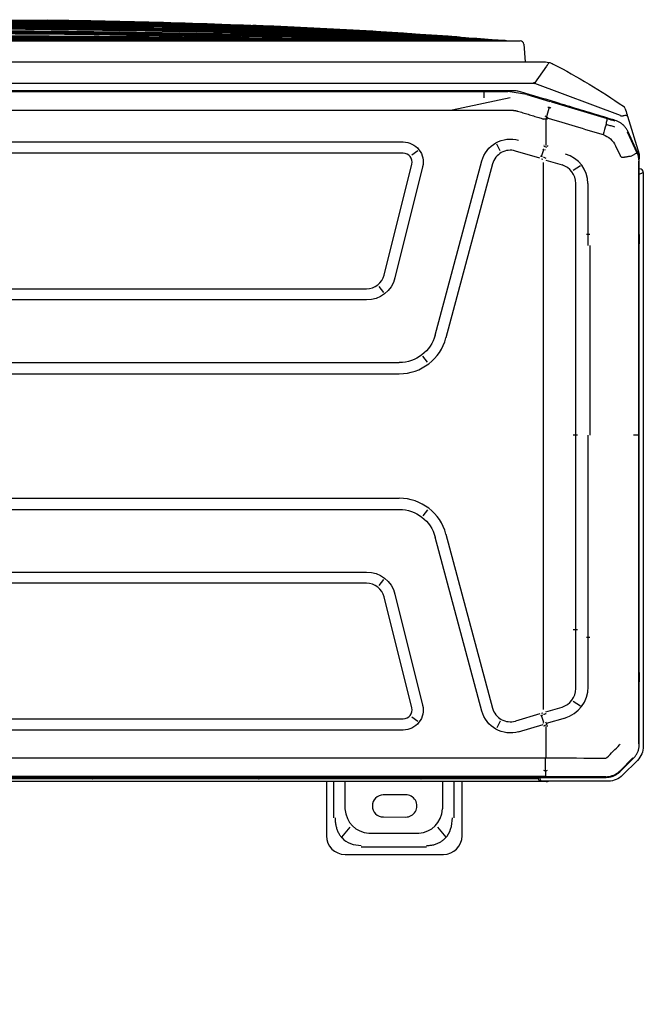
# Model space of a CAD drawing. Header units: millimetres. Extents: x -424979 to 718034, y -72486 to 344972.
# Tile 30 of 256: x 414396 to 415403, y 17683 to 19272. Entities that reach past the tile are written whole.
import ezdxf
from ezdxf import colors
from ezdxf.entities.mleader import LeaderData, LeaderLine
from ezdxf.math import Vec2, Vec3

# ---------------------------------------------------------------- set-up
doc = ezdxf.new("R2010")
doc.units = ezdxf.units.MM
doc.header["$MEASUREMENT"] = 0
doc.layers.add('IS_KLIM Opis_Średnice', color=7, linetype='Continuous', lineweight=9)
doc.layers.add('IS_KLIM_urządzenia', color=3, linetype='Continuous')

# ---------------------------------------------------------------- blocks, each defined once
blk = doc.blocks.new('G$CE471A013')
at = {"linetype": 'Continuous'}
for p, q in [((-52.435, 41.216), (-57.735, 41.216)), ((-56.811, 40.816), (-53.307, 40.816)), ((-57.87, 40.295), (-57.426, 39.746)), ((-52.692, 39.746), (-52.248, 40.295)), ((-58.735, 40.216), (-58.735, 37.301)), ((-53.717, 40.077), (-56.401, 40.077)), ((-51.435, 37.301), (-51.435, 40.216)), ((-58.291, 37.3), (-58.291, 39.241)), ((-54.497, 39.198), (-55.697, 39.206)), ((-51.827, 39.241), (-51.827, 37.3)), ((-57.694, 38.769), (-57.694, 37.301)), ((-52.424, 37.301), (-52.424, 38.769)), ((-55.697, 38.006), (-54.497, 38.013)), ((-66.606, 37.271), (-63.067, 37.271)), ((-63.256, 37.301), (6.245, 37.301)), ((-63.067, 37.271), (-63.006, 37.271)), ((-62.823, 37.151), (6.095, 37.151)), ((-46.818, 37.069), (-46.818, 37.151)), ((-39.955, 37.069), (-39.955, 37.151)), ((-68.168, 36.156), (-67.37, 36.954)), ((-67.244, 36.753), (-67.954, 36.043)), ((-67.906, 36.045), (-67.231, 36.718)), ((-66.881, 36.958), (-66.893, 36.986)), ((23.598, 37.069), (-66.48, 37.069)), ((-66.462, 37.035), (-66.435, 37.035)), ((-66.435, 37.034), (-63.211, 37.029)), ((-63.222, 36.747), (-63.229, 36.025)), ((-63.211, 37.029), (-21.491, 37.029)), ((-67.906, 36.045), (-67.926, 36.025)), ((-63.231, 34.339), (-63.231, 36.025)), ((-68.16, 35.682), (-68.187, 35.693)), ((-68.485, 4.539), (-68.485, 35.393)), ((-68.27, 35.28), (-68.27, 3.917)), ((-68.237, 35.268), (-68.237, 18.659)), ((-61.773, 34.614), (-63.101, 34.22)), ((-55.564, 34.525), (12.681, 34.525)), ((-63.275, 34.162), (-64.302, 33.869)), ((-63.22, 34.09), (-63.293, 34.234)), ((-63.128, 34.119), (-62.999, 33.739)), ((-62.913, 33.65), (-61.603, 34.039)), ((-60.791, 34.052), (-60.595, 34.401)), ((-56.03, 33.809), (-56.346, 34.056)), ((12.681, 33.925), (-55.564, 33.925)), ((-63.243, 33.54), (-64.111, 33.292)), ((-63.11, 33.418), (-63.11, 29.549)), ((-63.012, 33.616), (-63.073, 33.593)), ((-59.798, 33.508), (-57.288, 24.142)), ((-65.097, 33.248), (-64.718, 32.988)), ((-57.867, 23.986), (-60.377, 33.353)), ((-55.124, 27.223), (-56.612, 33.184)), ((-56.03, 33.329), (-54.542, 27.368)), ((-65.503, 29.549), (-65.503, 32.296)), ((-64.853, 32.296), (-64.853, 29.549)), ((-65.61, 29.549), (-65.426, 29.549)), ((-65.503, 29.112), (-65.503, 29.549)), ((-64.853, 29.549), (-64.853, 29.112)), ((-63.11, 29.549), (-63.11, 7.87)), ((-65.503, 18.659), (-65.503, 29.112)), ((-64.717, 29.112), (-64.95, 29.112)), ((-64.853, 29.112), (-64.853, 18.659)), ((-54.509, 26.429), (-54.262, 26.745)), ((-53.591, 26.625), (10.708, 26.625)), ((10.708, 26.025), (-53.591, 26.025)), ((-56.871, 22.685), (-56.627, 23.003)), ((-21.491, 22.659), (-55.356, 22.659)), ((-21.491, 22.059), (-55.356, 22.059)), ((-68.237, 18.659), (-68.237, 6.47)), ((-65.61, 8.47), (-65.61, 18.659)), ((-64.95, 18.659), (-64.717, 18.659)), ((-64.853, 18.659), (-64.853, 7.87)), ((-21.391, 15.359), (-55.356, 15.359)), ((-56.871, 14.734), (-56.627, 14.416)), ((-21.391, 14.759), (-55.356, 14.759)), ((-60.377, 4.066), (-57.867, 13.432)), ((-57.288, 13.277), (-59.798, 3.911)), ((-53.591, 11.393), (10.708, 11.393)), ((-54.262, 10.674), (-54.509, 10.989)), ((10.708, 10.793), (-53.591, 10.793)), ((-56.612, 4.235), (-55.124, 10.196)), ((-54.542, 10.051), (-56.03, 4.09)), ((-65.503, 7.87), (-65.503, 8.47)), ((-65.61, 7.87), (-65.426, 7.87)), ((-65.503, 5.123), (-65.503, 7.87)), ((-64.853, 7.87), (-64.853, 5.123)), ((-63.11, 7.87), (-63.11, 4.001)), ((-68.237, 6.47), (-68.237, 3.923)), ((-68.27, 4.339), (-68.285, 4.339)), ((-65.097, 4.171), (-64.718, 4.43)), ((-68.257, 3.543), (-68.257, 3.8)), ((-63.243, 3.878), (-64.111, 4.126)), ((-63.012, 3.803), (-63.073, 3.826)), ((-62.913, 3.769), (-61.603, 3.38)), ((-67.63, 1.51), (-68.257, 3.543)), ((-68.245, 3.686), (-68.217, 3.692)), ((-68.172, 3.467), (-67.645, 2.317)), ((-67.621, 2.341), (-68.14, 3.475)), ((-66.99, 3.095), (-67.234, 3.626)), ((-63.226, 3.33), (-63.183, 3.316)), ((-62.999, 3.679), (-63.128, 3.299)), ((-60.791, 3.367), (-60.595, 3.017)), ((-56.346, 3.363), (-56.03, 3.61)), ((-55.564, 3.493), (12.681, 3.493)), ((-63.231, 1.667), (-63.231, 3.08)), ((12.681, 2.893), (-55.564, 2.893)), ((-67.353, 1.978), (-67.373, 1.954)), ((-63.552, 0.74), (-66.539, 1.639)), ((-67.249, 1.476), (-62.642, -0.258)), ((-63.424, 1.025), (-63.272, 1.544)), ((-61.319, 0.514), (-58.196, 1.188)), ((-62.213, 0.335), (-63.453, 0.711)), ((-62.213, 0.335), (-61.199, 0.184)), ((-61.726, 0.155), (-61.717, 0.191)), ((-61.567, 0.144), (18.685, 0.144)), ((-59.916, 0.184), (-61.199, 0.184)), ((-59.916, 0.514), (-59.916, 0.179)), ((-21.391, 0.184), (-59.916, 0.184)), ((-63.27, -1.193), (-62.633, -0.27)), ((-0.517, -0.263), (-62.643, -0.263)), ((-0.367, -1.413), (-63.178, -1.413)), ((-62.054, -2.359), (-62.12, -1.413)), ((-57.042, -2.545), (-61.855, -2.545)), ((-58.757, -2.545), (-58.757, -2.545)), ((-7.032, -2.545), (-57.042, -2.545))]:
    blk.add_line(p, q, dxfattribs=at)
for centre, radius, start, end in [((-57.735, 40.216), 1, 90, 180), ((-52.435, 40.216), 1, 0, 90), ((-55.701, 38.606), 0.6, 89.6384, 270.3616), ((-54.501, 38.606), 0.592, 270.3616, 89.6384), ((-63.256, 37.001), 0.3, 90, 115.8413), ((-63.006, 37.071), 0.2, 0, 90), ((-61.324, 33.099), 0.98, 15, 106.5295), ((-55.564, 33.445), 0.48, 90, 194.0167), ((-53.591, 27.605), 0.98, 194.0166, 270), ((-55.356, 24.659), 2.6, 195, 270), ((-55.356, 12.759), 2.6, 90, 165), ((-53.591, 9.813), 0.98, 90, 165.9834), ((-68.285, 4.539), 0.2, 180, 270), ((-61.324, 4.319), 0.98, 253.4705, 345), ((-55.564, 3.973), 0.48, 165.9833, 270), ((-67.307, 1.142), 0.2, 197.1413, 235.5064), ((-61.855, -2.345), 0.2, 184, 270)]:
    blk.add_arc(centre, radius, start, end, dxfattribs=at)
at = {"linetype": 'Continuous', "extrusion": (0, 0, -1)}
for centre, radius, start, end in [((66.606, 36.191), 1.08, 45, 90), ((67.405, 35.393), 1.08, 0, 45), ((61.324, 33.099), 1.58, 73.4706, 165), ((55.564, 33.445), 1.08, 345.9834, 90), ((53.591, 27.605), 1.58, 270, 345.9834), ((55.356, 24.659), 2, 270, 345), ((55.356, 12.759), 2, 15, 90), ((53.591, 9.813), 1.58, 14.0166, 90), ((61.324, 4.319), 1.58, 195, 286.5294), ((55.564, 3.973), 1.08, 270, 14.0166)]:
    blk.add_arc(centre, radius, start, end, dxfattribs=at)
at = {"linetype": 'Continuous'}
for centre, major_axis, ratio, start_param, end_param in [((-55.906, 38.207), (1.268, -1.569), 0.803018, 2.633487, 3.831894), ((-54.211, 38.207), (-1.268, -1.569), 0.803018, 2.451291, 3.649699), ((-63.067, 37.071), (0, -0.2), 0.831479, 1.570796, 3.141593), ((-47.823, 36.801), (0, 0.35), 0.690452, 6.119579, 6.283185), ((-63.025, 33.944), (-1.913, -0.585), 0.178321, 4.710906, 4.798331), ((-62.672, 32.781), (-1.893, -0.646), 0.706819, 4.683881, 4.712375), ((-63.755, 32.198), (1.764, 0), 0.995519, 1.850018, 3.141593), ((-63.807, 32.296), (1.046, 0), 0.995519, 1.865841, 3.141593), ((-63.863, 5.123), (1.64, 0), 0.995519, 3.141593, 4.441128), ((-63.807, 5.123), (1.046, 0), 0.995519, 3.141593, 4.417344), ((-63.025, 3.474), (-1.913, 0.585), 0.178321, 1.484854, 1.57228), ((-62.672, 4.635), (-1.919, 0.564), 0.705879, 1.540462, 1.56897)]:
    blk.add_ellipse(centre, major_axis=major_axis, ratio=ratio, start_param=start_param, end_param=end_param, dxfattribs=at)
for centre, major_axis, ratio in [((-68.253, 31.674), (0, -0.25), 0.017452), ((-68.253, 8.118), (0, 0.25), 0.017453)]:
    blk.add_ellipse(centre, major_axis=major_axis, ratio=ratio, dxfattribs=at)
for points, knots in [([(-56.811, 40.73), (-56.879, 40.73), (-57.013, 40.729), (-57.207, 40.695), (-57.389, 40.639), (-57.556, 40.558), (-57.708, 40.456), (-57.931, 40.251), (-58.174, 39.848), (-58.197, 39.452), (-58.21, 39.241)], [0, 0, 0, 0, 0.088396, 0.173346, 0.25543, 0.335293, 0.413632, 0.491185, 0.72797, 1, 1, 1, 1]), ([(-51.908, 39.241), (-51.908, 39.315), (-51.908, 39.459), (-51.94, 39.667), (-51.994, 39.861), (-52.07, 40.037), (-52.164, 40.195), (-52.353, 40.428), (-52.729, 40.688), (-53.109, 40.716), (-53.307, 40.73)], [0, 0, 0, 0, 0.095854, 0.186885, 0.2735, 0.35617, 0.435439, 0.51192, 0.746033, 1, 1, 1, 1]), ([(-60.124, 37.07), (-60.124, 37.072), (-60.121, 37.095), (-60.115, 37.138), (-60.112, 37.146), (-60.11, 37.151)], [0, 0, 0, 0, 0.03411, 0.430836, 1, 1, 1, 1]), ([(-60.11, 37.151), (-60.089, 37.148), (-60.053, 37.143), (-60.007, 37.11), (-59.984, 37.083), (-59.975, 37.07)], [0, 0, 0, 0, 0.421216, 0.760733, 1, 1, 1, 1]), ([(-56.683, 37.073), (-56.667, 37.09), (-56.616, 37.134), (-56.56, 37.144), (-56.522, 37.151)], [0, 0, 0, 0, 0.322756, 1, 1, 1, 1]), ([(-56.522, 37.151), (-56.525, 37.149), (-56.529, 37.145), (-56.536, 37.119), (-56.539, 37.092), (-56.541, 37.076), (-56.541, 37.073)], [0, 0, 0, 0, 0.364896, 0.677617, 0.93837, 1, 1, 1, 1]), ([(-47.783, 37.146), (-47.752, 37.139), (-47.677, 37.121), (-47.618, 37.07), (-47.584, 37.04)], [0, 0, 0, 0, 0.419101, 1, 1, 1, 1]), ([(-47.74, 37.071), (-47.74, 37.074), (-47.74, 37.077), (-47.741, 37.1), (-47.745, 37.116), (-47.759, 37.135), (-47.766, 37.141), (-47.779, 37.145), (-47.781, 37.146), (-47.783, 37.146)], [0, 0, 0, 0, 0.074579, 0.074579, 0.595541, 0.595541, 0.936378, 0.936378, 1, 1, 1, 1]), ([(-39.051, 37.04), (-39.027, 37.061), (-38.983, 37.101), (-38.911, 37.134), (-38.865, 37.143), (-38.845, 37.147)], [0, 0, 0, 0, 0.405811, 0.73919, 1, 1, 1, 1]), ([(-38.846, 37.147), (-38.859, 37.145), (-38.867, 37.14), (-38.883, 37.125), (-38.888, 37.112), (-38.892, 37.088), (-38.892, 37.079), (-38.892, 37.069)], [0, 0, 0, 0, 0.330097, 0.330097, 0.779008, 0.779008, 1, 1, 1, 1]), ([(-66.48, 37.069), (-66.537, 37.067), (-66.65, 37.062), (-66.815, 37.021), (-66.972, 36.956), (-67.118, 36.868), (-67.202, 36.791), (-67.244, 36.753)], [0, 0, 0, 0, 0.199971, 0.399955, 0.599953, 0.799968, 1, 1, 1, 1]), ([(-66.462, 37.034), (-66.58, 37.034), (-66.698, 37.016), (-66.918, 36.942), (-67.02, 36.889), (-67.143, 36.798), (-67.174, 36.772), (-67.204, 36.744)], [0, 0, 0, 0, 0.434849, 0.434849, 0.850781, 0.850781, 1, 1, 1, 1]), ([(-63.228, 36.744), (-63.228, 36.769), (-63.227, 36.822), (-63.224, 36.893), (-63.22, 36.964), (-63.215, 37.012), (-63.211, 37.032), (-63.209, 37.034), (-63.208, 37.034)], [0, 0, 0, 0, 0.15377, 0.321137, 0.499606, 0.749362, 0.923428, 1, 1, 1, 1]), ([(-67.954, 36.043), (-67.992, 36.002), (-68.068, 35.918), (-68.156, 35.772), (-68.221, 35.615), (-68.262, 35.449), (-68.267, 35.336), (-68.27, 35.28)], [0, 0, 0, 0, 0.200001, 0.400001, 0.599999, 0.799999, 1, 1, 1, 1]), ([(-63.143, 34.328), (-63.143, 34.329), (-63.143, 34.329), (-63.143, 34.33), (-63.143, 34.331), (-63.143, 34.332), (-63.142, 34.333), (-63.14, 34.336), (-63.138, 34.337), (-63.136, 34.339)], [0, 0, 0, 0, 0.093535, 0.093535, 0.207433, 0.207433, 0.397418, 0.397418, 1, 1, 1, 1]), ([(-68.485, 4.539), (-68.482, 4.54), (-68.478, 4.542), (-68.441, 4.559), (-68.377, 4.586), (-68.314, 4.615), (-68.274, 4.633), (-68.27, 4.635)], [0, 0, 0, 0, 0.211963, 0.434536, 0.670027, 0.964306, 1, 1, 1, 1]), ([(-68.27, 3.917), (-68.268, 3.865), (-68.263, 3.762), (-68.23, 3.61), (-68.191, 3.514), (-68.172, 3.467)], [0, 0, 0, 0, 0.333328, 0.666661, 1, 1, 1, 1]), ([(-68.139, 3.478), (-68.202, 3.616), (-68.237, 3.769), (-68.237, 3.922), (-68.237, 3.923), (-68.237, 3.923)], [0, 0, 0, 0, 0.999505, 0.999505, 1, 1, 1, 1]), ([(-67.234, 3.626), (-67.24, 3.639), (-67.253, 3.665), (-67.285, 3.697), (-67.327, 3.71), (-67.385, 3.713), (-67.442, 3.708), (-67.498, 3.7), (-67.554, 3.692), (-67.624, 3.68), (-67.734, 3.66), (-67.815, 3.644), (-67.869, 3.634)], [0, 0, 0, 0, 0.063444, 0.125641, 0.187787, 0.250691, 0.375621, 0.43817, 0.500642, 0.625445, 0.750334, 1, 1, 1, 1]), ([(-67.882, 3.629), (-67.905, 3.617), (-67.954, 3.591), (-68.019, 3.555), (-68.083, 3.516), (-68.133, 3.483), (-68.141, 3.477), (-68.144, 3.474)], [0, 0, 0, 0, 0.154479, 0.322184, 0.503043, 0.755741, 1, 1, 1, 1]), ([(-63.143, 3.09), (-63.143, 3.09), (-63.143, 3.09), (-63.143, 3.089), (-63.143, 3.088), (-63.143, 3.087), (-63.142, 3.086), (-63.14, 3.083), (-63.138, 3.081), (-63.136, 3.08)], [0, 0, 0, 0, 0.093535, 0.093535, 0.207433, 0.207433, 0.397418, 0.397418, 1, 1, 1, 1]), ([(-67.645, 2.317), (-67.622, 2.272), (-67.576, 2.182), (-67.483, 2.059), (-67.374, 1.949), (-67.251, 1.857), (-67.117, 1.782), (-67.022, 1.75), (-66.975, 1.733)], [0, 0, 0, 0, 0.164732, 0.332464, 0.501556, 0.670288, 0.836962, 1, 1, 1, 1]), ([(-63.371, 1.611), (-63.853, 1.756), (-64.335, 1.901), (-65.319, 2.197), (-65.821, 2.349), (-66.322, 2.5)], [0, 0, 0, 0, 0.489998, 0.489998, 1, 1, 1, 1]), ([(-66.975, 1.733), (-66.924, 1.718), (-66.873, 1.702), (-66.618, 1.625), (-66.414, 1.564), (-65.393, 1.255), (-64.576, 1.007), (-63.133, 0.57), (-62.507, 0.38), (-61.881, 0.19)], [0, 0, 0, 0, 0.030057, 0.030057, 0.150285, 0.150285, 0.631198, 0.631198, 1, 1, 1, 1]), ([(-66.935, 2.088), (-66.93, 2.086), (-66.924, 2.084), (-66.849, 2.059), (-66.778, 2.037), (-66.635, 1.999), (-66.564, 1.982), (-66.486, 1.966), (-66.482, 1.966), (-66.477, 1.965)], [0, 0, 0, 0, 0.036866, 0.036866, 0.504699, 0.504699, 0.970315, 0.970315, 1, 1, 1, 1]), ([(-66.477, 1.965), (-66.49, 1.918), (-66.502, 1.872), (-66.521, 1.791), (-66.528, 1.754), (-66.538, 1.694), (-66.541, 1.671), (-66.541, 1.644), (-66.539, 1.637), (-66.536, 1.633), (-66.536, 1.633), (-66.535, 1.633)], [0, 0, 0, 0, 0.2609, 0.2609, 0.5218, 0.5218, 0.782701, 0.782701, 0.970671, 0.970671, 1, 1, 1, 1]), ([(-63.352, 1.601), (-63.34, 1.592), (-63.315, 1.572), (-63.263, 1.537), (-63.223, 1.513), (-63.196, 1.497)], [0, 0, 0, 0, 0.24998, 0.499983, 1, 1, 1, 1]), ([(-63.325, 1.671), (-63.294, 1.669), (-63.232, 1.666), (-63.17, 1.665), (-63.139, 1.664)], [0, 0, 0, 0, 0.499978, 1, 1, 1, 1]), ([(-61.71, 1.231), (-61.807, 1.26), (-61.999, 1.319), (-62.288, 1.406), (-62.577, 1.494), (-62.77, 1.552), (-62.905, 1.593), (-62.943, 1.605), (-63.033, 1.632), (-63.085, 1.648), (-63.136, 1.663)], [0, 0, 0, 0, 0.202609, 0.405217, 0.607826, 0.810435, 0.810435, 0.891478, 0.891478, 1, 1, 1, 1]), ([(-67.498, 1.083), (-67.535, 1.203), (-67.572, 1.322), (-67.616, 1.464), (-67.623, 1.487), (-67.63, 1.51)], [0, 0, 0, 0, 0.83827, 0.83827, 1, 1, 1, 1]), ([(-67.63, 1.51), (-67.63, 1.509), (-67.63, 1.509), (-67.626, 1.499), (-67.616, 1.49), (-67.582, 1.479), (-67.559, 1.476), (-67.503, 1.475), (-67.469, 1.478), (-67.42, 1.485), (-67.406, 1.487), (-67.392, 1.49)], [0, 0, 0, 0, 0.003941, 0.003941, 0.301622, 0.301622, 0.599603, 0.599603, 0.892581, 0.892581, 1, 1, 1, 1]), ([(-67.249, 1.476), (-67.253, 1.478), (-67.257, 1.479), (-67.304, 1.494), (-67.351, 1.499), (-67.392, 1.49)], [0, 0, 0, 0, 0.086433, 0.086433, 1, 1, 1, 1]), ([(-63.642, -1.299), (-64.293, -0.958), (-64.934, -0.598), (-66.193, 0.161), (-66.811, 0.559), (-67.416, 0.974)], [0, 0, 0, 0, 0.5, 0.5, 1, 1, 1, 1]), ([(-63.36, 1.017), (-63.366, 1.016), (-63.377, 1.015), (-63.4, 1.019), (-63.428, 1.026), (-63.462, 1.037), (-63.481, 1.05), (-63.491, 1.056)], [0, 0, 0, 0, 0.124243, 0.250098, 0.500245, 0.750313, 1, 1, 1, 1]), ([(-61.881, 0.19), (-61.829, 0.177), (-61.727, 0.15), (-61.62, 0.146), (-61.567, 0.144)], [0, 0, 0, 0, 0.498926, 1, 1, 1, 1]), ([(-62.706, -0.265), (-62.705, -0.265), (-62.704, -0.265), (-62.684, -0.265), (-62.664, -0.265), (-62.644, -0.265)], [0, 0, 0, 0, 0.032778, 0.032778, 1, 1, 1, 1]), ([(-62.644, -0.265), (-62.641, -0.253), (-62.639, -0.241), (-62.637, -0.229), (-62.637, -0.228), (-62.637, -0.228)], [0, 0, 0, 0, 0.960053, 0.960053, 1, 1, 1, 1]), ([(-62.644, -0.265), (-62.622, -0.275), (-62.601, -0.285), (-62.579, -0.295), (-62.578, -0.296), (-62.578, -0.296)], [0, 0, 0, 0, 0.968586, 0.968586, 1, 1, 1, 1]), ([(-63.178, -1.413), (-63.178, -1.413), (-63.179, -1.413), (-63.182, -1.413), (-63.184, -1.413), (-63.196, -1.413), (-63.206, -1.413), (-63.275, -1.41), (-63.334, -1.402), (-63.392, -1.39)], [0, 0, 0, 0, 0.008756, 0.008756, 0.040334, 0.040334, 0.177893, 0.177893, 1, 1, 1, 1]), ([(-63.388, -1.36), (-63.387, -1.357), (-63.385, -1.355), (-63.373, -1.33), (-63.36, -1.303), (-63.334, -1.259), (-63.323, -1.243), (-63.31, -1.227)], [0, 0, 0, 0, 0.07944, 0.07944, 0.676385, 0.676385, 1, 1, 1, 1]), ([(-63.318, -1.212), (-63.321, -1.211), (-63.325, -1.211), (-63.329, -1.211), (-63.329, -1.211), (-63.33, -1.211)], [0, 0, 0, 0, 0.895907, 0.895907, 1, 1, 1, 1]), ([(-63.314, -1.199), (-63.314, -1.2), (-63.314, -1.2), (-63.315, -1.204), (-63.316, -1.208), (-63.318, -1.212)], [0, 0, 0, 0, 0.075095, 0.075095, 1, 1, 1, 1]), ([(-63.318, -1.212), (-63.311, -1.226), (-63.304, -1.24), (-63.296, -1.253), (-63.296, -1.253), (-63.296, -1.254)], [0, 0, 0, 0, 0.958709, 0.958709, 1, 1, 1, 1]), ([(-32.037, -3.261), (-36.938, -3.218), (-41.838, -3.138), (-51.533, -2.903), (-56.327, -2.75), (-61.119, -2.546)], [0, 0, 0, 0, 0.505409, 0.505409, 1, 1, 1, 1]), ([(-61.118, -2.551), (-56.329, -2.844), (-51.536, -3.059), (-41.841, -3.378), (-36.939, -3.481), (-32.037, -3.525)], [0, 0, 0, 0, 0.494599, 0.494599, 1, 1, 1, 1]), ([(-32.037, -3.496), (-36.939, -3.451), (-41.841, -3.35), (-51.536, -3.04), (-56.329, -2.832), (-61.118, -2.551)], [0, 0, 0, 0, 0.505401, 0.505401, 1, 1, 1, 1]), ([(-61.118, -2.551), (-56.329, -2.832), (-51.536, -3.039), (-41.841, -3.349), (-36.939, -3.45), (-32.037, -3.494)], [0, 0, 0, 0, 0.494599, 0.494599, 1, 1, 1, 1]), ([(-32.037, -3.553), (-36.94, -3.512), (-41.841, -3.407), (-51.536, -3.079), (-56.33, -2.856), (-61.118, -2.552)], [0, 0, 0, 0, 0.505401, 0.505401, 1, 1, 1, 1]), ([(-32.037, -3.526), (-36.939, -3.483), (-41.841, -3.38), (-51.536, -3.06), (-56.329, -2.845), (-61.118, -2.552)], [0, 0, 0, 0, 0.505401, 0.505401, 1, 1, 1, 1]), ([(-32.037, -3.6), (-36.94, -3.563), (-41.842, -3.457), (-51.537, -3.114), (-56.33, -2.879), (-61.118, -2.553)], [0, 0, 0, 0, 0.505401, 0.505401, 1, 1, 1, 1]), ([(-32.037, -3.578), (-36.94, -3.538), (-41.842, -3.433), (-51.537, -3.097), (-56.33, -2.868), (-61.118, -2.553)], [0, 0, 0, 0, 0.505401, 0.505401, 1, 1, 1, 1]), ([(-32.037, -3.619), (-36.94, -3.585), (-41.843, -3.48), (-51.538, -3.13), (-56.331, -2.889), (-61.118, -2.554)], [0, 0, 0, 0, 0.505401, 0.505401, 1, 1, 1, 1]), ([(-32.037, -3.39), (-36.939, -3.345), (-41.84, -3.252), (-51.533, -2.975), (-56.326, -2.793), (-61.115, -2.549)], [0, 0, 0, 0, 0.505465, 0.505465, 1, 1, 1, 1]), ([(-61.106, -2.549), (-56.319, -2.779), (-51.53, -2.951), (-41.839, -3.214), (-36.938, -3.303), (-32.037, -3.348)], [0, 0, 0, 0, 0.494375, 0.494375, 1, 1, 1, 1]), ([(-39.382, -3.21), (-41.835, -3.167), (-44.287, -3.114), (-51.511, -2.928), (-56.282, -2.766), (-61.051, -2.55)], [0, 0, 0, 0, 0.339395, 0.339395, 1, 1, 1, 1]), ([(-32.037, -3.111), (-36.937, -3.076), (-41.838, -3.01), (-51.506, -2.824), (-56.274, -2.704), (-61.042, -2.546)], [0, 0, 0, 0, 0.50677, 0.50677, 1, 1, 1, 1]), ([(-32.037, -3.058), (-36.937, -3.025), (-41.837, -2.966), (-51.506, -2.797), (-56.274, -2.688), (-61.041, -2.545)], [0, 0, 0, 0, 0.506778, 0.506778, 1, 1, 1, 1]), ([(-61.021, -2.546), (-56.261, -2.688), (-51.499, -2.795), (-41.837, -2.964), (-36.937, -3.023), (-32.037, -3.056)], [0, 0, 0, 0, 0.492868, 0.492868, 1, 1, 1, 1]), ([(-32.037, -3.349), (-36.938, -3.305), (-41.839, -3.215), (-51.494, -2.953), (-56.248, -2.782), (-61, -2.554)], [0, 0, 0, 0, 0.507485, 0.507485, 1, 1, 1, 1]), ([(-32.037, -3.213), (-36.938, -3.173), (-41.838, -3.097), (-51.488, -2.878), (-56.237, -2.737), (-60.984, -2.551)], [0, 0, 0, 0, 0.507767, 0.507767, 1, 1, 1, 1]), ([(-60.984, -2.551), (-56.237, -2.736), (-51.488, -2.877), (-41.838, -3.095), (-36.938, -3.17), (-32.037, -3.211)], [0, 0, 0, 0, 0.492233, 0.492233, 1, 1, 1, 1]), ([(-60.984, -2.552), (-56.237, -2.752), (-51.488, -2.903), (-41.839, -3.136), (-36.938, -3.216), (-32.037, -3.259)], [0, 0, 0, 0, 0.492233, 0.492233, 1, 1, 1, 1]), ([(-32.037, -2.947), (-34.87, -2.932), (-37.702, -2.91), (-43.368, -2.851), (-46.201, -2.816), (-51.866, -2.73), (-54.699, -2.68), (-58.666, -2.597), (-59.8, -2.572), (-60.934, -2.546)], [0, 0, 0, 0, 0.294057, 0.294057, 0.58814, 0.58814, 0.882227, 0.882227, 1, 1, 1, 1]), ([(-60.894, -2.547), (-58.354, -2.605), (-55.814, -2.657), (-50.519, -2.751), (-47.764, -2.792), (-42.254, -2.862), (-39.498, -2.891), (-35.174, -2.926), (-33.606, -2.936), (-32.037, -2.945)], [0, 0, 0, 0, 0.264103, 0.264103, 0.550513, 0.550513, 0.836923, 0.836923, 1, 1, 1, 1]), ([(-36.523, -3.657), (-37.477, -3.646), (-39.655, -3.612), (-43.056, -3.531), (-46.726, -3.409), (-50.395, -3.252), (-55.081, -3.004), (-58.542, -2.766), (-60.779, -2.585)], [0, 0, 0, 0, 0.11788, 0.269085, 0.420289, 0.571494, 0.722699, 1, 1, 1, 1]), ([(-54.409, -2.619), (-55.794, -2.605), (-57.18, -2.589), (-59.248, -2.563), (-59.931, -2.554), (-60.615, -2.545)], [0, 0, 0, 0, 0.669634, 0.669634, 1, 1, 1, 1]), ([(-60.501, -2.547), (-57.467, -2.586), (-54.433, -2.62), (-49.709, -2.664), (-48.019, -2.679), (-42.949, -2.718), (-39.569, -2.739), (-34.805, -2.76), (-33.421, -2.765), (-32.037, -2.77)], [0, 0, 0, 0, 0.319801, 0.319801, 0.497905, 0.497905, 0.854114, 0.854114, 1, 1, 1, 1]), ([(-32.037, -2.713), (-34.859, -2.706), (-37.681, -2.696), (-41.915, -2.677), (-43.326, -2.67), (-47.56, -2.647), (-50.382, -2.629), (-55.564, -2.59), (-57.923, -2.569), (-60.283, -2.546)], [0, 0, 0, 0, 0.299747, 0.299747, 0.449624, 0.449624, 0.749381, 0.749381, 1, 1, 1, 1]), ([(-60.283, -2.546), (-58.036, -2.568), (-55.79, -2.587), (-52.212, -2.614), (-50.88, -2.623), (-46.883, -2.65), (-44.219, -2.664), (-38.89, -2.689), (-36.225, -2.699), (-33.053, -2.707), (-32.545, -2.709), (-32.037, -2.71)], [0, 0, 0, 0, 0.238571, 0.238571, 0.380065, 0.380065, 0.663055, 0.663055, 0.946044, 0.946044, 1, 1, 1, 1]), ([(-32.037, -3.463), (-36.939, -3.418), (-41.84, -3.319), (-51.147, -3.031), (-55.552, -2.852), (-59.955, -2.614)], [0, 0, 0, 0, 0.526489, 0.526489, 1, 1, 1, 1]), ([(-58.091, -2.545), (-55.347, -2.562), (-52.602, -2.575), (-48.884, -2.591), (-47.911, -2.595), (-44.991, -2.607), (-43.045, -2.613), (-39.152, -2.625), (-37.205, -2.63), (-34.185, -2.636), (-33.111, -2.638), (-32.037, -2.639)], [0, 0, 0, 0, 0.31601, 0.31601, 0.42808, 0.42808, 0.652219, 0.652219, 0.876357, 0.876357, 1, 1, 1, 1]), ([(-32.037, -2.583), (-36.954, -2.579), (-41.87, -2.572), (-49.186, -2.558), (-51.586, -2.553), (-53.986, -2.547)], [0, 0, 0, 0, 0.672022, 0.672022, 1, 1, 1, 1]), ([(-36.416, -3.652), (-40.589, -3.601), (-44.763, -3.485), (-52.262, -3.158), (-55.59, -2.969), (-58.914, -2.726)], [0, 0, 0, 0, 0.556048, 0.556048, 1, 1, 1, 1]), ([(-58.595, -2.749), (-55.376, -2.981), (-52.152, -3.162), (-44.756, -3.484), (-40.581, -3.6), (-36.405, -3.652)], [0, 0, 0, 0, 0.435984, 0.435984, 1, 1, 1, 1]), ([(-58.452, -2.755), (-55.219, -2.983), (-51.984, -3.161), (-44.514, -3.48), (-40.279, -3.596), (-36.043, -3.648)], [0, 0, 0, 0, 0.433408, 0.433408, 1, 1, 1, 1]), ([(-36.066, -3.648), (-40.298, -3.596), (-44.529, -3.48), (-51.964, -3.162), (-55.17, -2.986), (-58.372, -2.761)], [0, 0, 0, 0, 0.568697, 0.568697, 1, 1, 1, 1]), ([(-57.423, -2.786), (-53.865, -2.995), (-50.304, -3.157), (-41.842, -3.456), (-36.94, -3.562), (-32.037, -3.599)], [0, 0, 0, 0, 0.420951, 0.420951, 1, 1, 1, 1]), ([(-56.809, -2.838), (-53.456, -3.04), (-50.1, -3.198), (-41.843, -3.499), (-36.94, -3.605), (-32.037, -3.636)], [0, 0, 0, 0, 0.406561, 0.406561, 1, 1, 1, 1]), ([(-56.729, -2.835), (-53.402, -3.029), (-50.073, -3.182), (-41.843, -3.479), (-36.94, -3.585), (-32.037, -3.619)], [0, 0, 0, 0, 0.40464, 0.40464, 1, 1, 1, 1]), ([(-34.126, -3.648), (-38.681, -3.606), (-43.236, -3.494), (-50.098, -3.221), (-52.408, -3.111), (-54.717, -2.979)], [0, 0, 0, 0, 0.663309, 0.663309, 1, 1, 1, 1]), ([(-35.398, -3.646), (-39.741, -3.597), (-44.084, -3.482), (-50.496, -3.215), (-52.567, -3.113), (-54.638, -2.993)], [0, 0, 0, 0, 0.676819, 0.676819, 1, 1, 1, 1]), ([(-54.636, -3.017), (-52.753, -3.131), (-50.87, -3.228), (-48.481, -3.333), (-47.975, -3.354), (-47.469, -3.374)], [0, 0, 0, 0, 0.788325, 0.788325, 1, 1, 1, 1]), ([(-53.301, -3.067), (-51.669, -3.156), (-50.036, -3.233), (-44.057, -3.482), (-39.707, -3.597), (-35.357, -3.646)], [0, 0, 0, 0, 0.273091, 0.273091, 1, 1, 1, 1]), ([(-51.456, -3.137), (-49.886, -3.212), (-48.315, -3.278), (-41.843, -3.518), (-36.941, -3.623), (-32.037, -3.65)], [0, 0, 0, 0, 0.242783, 0.242783, 1, 1, 1, 1]), ([(-48.23, -3.208), (-47.734, -3.227), (-47.238, -3.245), (-41.842, -3.432), (-36.94, -3.537), (-32.037, -3.577)], [0, 0, 0, 0, 0.091941, 0.091941, 1, 1, 1, 1]), ([(-36.544, -3.604), (-39.945, -3.553), (-43.345, -3.464), (-46.826, -3.335), (-46.909, -3.332), (-46.992, -3.329)], [0, 0, 0, 0, 0.976248, 0.976248, 1, 1, 1, 1])]:
    blk.add_open_spline(points, degree=3, knots=knots, dxfattribs=at)
for points, degree in [([(-67.232, 36.724), (-67.223, 36.733), (-67.214, 36.742), (-67.205, 36.751)], 3), ([(-63.32, 36.7), (-63.289, 36.715), (-63.259, 36.729), (-63.228, 36.744)], 3), ([(-63.228, 36.744), (-63.198, 36.729), (-63.168, 36.714), (-63.138, 36.7)], 3), ([(-66.466, 36.031), (-66.488, 36.031), (-66.507, 36.023), (-66.522, 36.008)], 3), ([(-63.326, 36.025), (-64.372, 36.027), (-65.419, 36.029), (-66.466, 36.031)], 3), ([(-63.325, 36.025), (-63.325, 36.025), (-63.325, 36.025), (-63.326, 36.025)], 3), ([(-63.137, 36.025), (-63.2, 36.025), (-63.262, 36.025), (-63.325, 36.025)], 3), ([(-63.137, 36.025), (-63.137, 36.025), (-63.137, 36.025), (-63.136, 36.025)], 3), ([(-21.491, 36.025), (-63.136, 36.025)], 1), ([(-66.522, 36.008), (-66.752, 35.779), (-66.981, 35.549), (-67.211, 35.32)], 3), ([(-67.211, 35.32), (-67.226, 35.305), (-67.234, 35.287), (-67.234, 35.265)], 3), ([(-63.325, 34.339), (-63.325, 34.317), (-63.322, 34.295), (-63.315, 34.274)], 3), ([(-63.074, 34.136), (-63.074, 34.137), (-63.074, 34.137), (-63.074, 34.137)], 3), ([(-63.266, 33.645), (-63.214, 33.66), (-63.163, 33.677), (-63.113, 33.696)], 3), ([(-63.052, 33.72), (-63.017, 33.733), (-62.981, 33.746), (-62.944, 33.757)], 3), ([(-63.266, 3.774), (-63.214, 3.759), (-63.163, 3.742), (-63.113, 3.722)], 3), ([(-68.144, 3.473), (-68.144, 3.473), (-68.144, 3.473), (-68.144, 3.474)], 3), ([(-67.869, 3.634), (-67.873, 3.633), (-67.878, 3.631), (-67.882, 3.629)], 3), ([(-63.074, 3.282), (-63.074, 3.282), (-63.074, 3.282), (-63.074, 3.282)], 3), ([(-63.052, 3.699), (-63.017, 3.685), (-62.981, 3.673), (-62.944, 3.662)], 3), ([(-66.322, 2.5), (-66.608, 2.594), (-66.864, 2.821), (-66.99, 3.095)], 3), ([(-63.325, 3.08), (-63.325, 3.101), (-63.322, 3.123), (-63.315, 3.144)], 3), ([(-66.477, 1.965), (-66.428, 2.14), (-66.376, 2.319), (-66.322, 2.5)], 3), ([(-66.535, 1.633), (-66.676, 1.675), (-66.816, 1.717), (-66.955, 1.758)], 3), ([(-66.477, 1.965), (-66.477, 1.965)], 1), ([(-63.352, 1.601), (-63.358, 1.606), (-63.364, 1.609), (-63.371, 1.611)], 3), ([(-63.284, 1.551), (-63.258, 1.585), (-63.242, 1.625), (-63.235, 1.667)], 3), ([(-63.136, 1.663), (-63.137, 1.664), (-63.138, 1.664), (-63.139, 1.664)], 3), ([(-63.491, 1.056), (-63.496, 1.061), (-63.501, 1.066), (-63.506, 1.07)], 3), ([(-21.391, 1.188), (-34.734, 1.188), (-48.077, 1.188), (-61.42, 1.188)], 3), ([(-67.416, 0.974), (-67.419, 0.976), (-67.421, 0.977), (-67.421, 0.977)], 3), ([(-63.548, 0.733), (-63.517, 0.724), (-63.486, 0.715), (-63.454, 0.705)], 3), ([(-63.34, 1.02), (-63.346, 1.019), (-63.353, 1.018), (-63.36, 1.017)], 3), ([(-63.392, -1.39), (-63.48, -1.37), (-63.564, -1.34), (-63.642, -1.299)], 3), ([(-60.984, -2.557), (-61.029, -2.554), (-61.074, -2.552), (-61.119, -2.549)], 3), ([(-61.119, -2.549), (-60.758, -2.569), (-60.398, -2.588), (-60.038, -2.606)], 3), ([(-61.118, -2.552), (-61.073, -2.555), (-61.028, -2.558), (-60.983, -2.561)], 3), ([(-61.118, -2.553), (-61.073, -2.556), (-61.028, -2.559), (-60.983, -2.562)], 3), ([(-61.117, -2.549), (-61.073, -2.551), (-61.029, -2.553), (-60.985, -2.555)], 3), ([(-61.052, -2.55), (-61.052, -2.55), (-61.052, -2.55)], 2), ([(-61.05, -2.559), (-61.05, -2.559), (-61.05, -2.559)], 2), ([(-56.489, -2.858), (-58.01, -2.768), (-59.53, -2.669), (-61.05, -2.559)], 3), ([(-61.05, -2.56), (-61.05, -2.56), (-61.05, -2.56)], 2), ([(-58.451, -2.742), (-59.317, -2.684), (-60.184, -2.624), (-61.05, -2.56)], 3), ([(-32.037, -3.003), (-41.686, -2.945), (-51.334, -2.803), (-60.98, -2.546)], 3), ([(-32.037, -2.832), (-41.595, -2.794), (-51.153, -2.706), (-60.71, -2.546)], 3), ([(-59.949, -2.614), (-59.446, -2.642), (-58.942, -2.668), (-58.439, -2.693)], 3), ([(-56.364, -2.556), (-56.965, -2.553), (-57.566, -2.549), (-58.167, -2.545)], 3), ([(-32.037, -2.642), (-35.976, -2.636), (-39.916, -2.626), (-43.855, -2.612)], 3), ([(-58.107, -2.774), (-56.601, -2.877), (-55.093, -2.969), (-53.585, -3.052)], 3), ([(-57.894, -2.783), (-56.895, -2.849), (-55.896, -2.911), (-54.896, -2.968)], 3), ([(-56.751, -2.85), (-57.061, -2.831), (-57.37, -2.812), (-57.679, -2.792)], 3), ([(-48.033, -3.288), (-49.878, -3.215), (-51.724, -3.13), (-53.569, -3.032)], 3), ([(-50.065, -3.188), (-51.204, -3.139), (-52.344, -3.084), (-53.483, -3.025)], 3), ([(-39.789, -2.869), (-42.145, -2.844), (-44.502, -2.813), (-46.859, -2.776)], 3), ([(-36.888, -3.582), (-40.167, -3.529), (-43.445, -3.442), (-46.721, -3.323)], 3), ([(-41.256, -3.247), (-38.183, -3.313), (-35.11, -3.36), (-32.037, -3.388)], 3), ([(-40.922, -3.533), (-38.628, -3.589), (-36.333, -3.627), (-34.038, -3.648)], 3), ([(-39.963, -3.342), (-37.321, -3.397), (-34.679, -3.437), (-32.037, -3.462)], 3), ([(-37.196, -3.36), (-35.477, -3.388), (-33.757, -3.41), (-32.037, -3.426)], 3), ([(-36.523, -3.657), (-36.522, -3.684)], 1), ([(-36.523, -3.657), (-36.523, -3.657), (-36.523, -3.657), (-36.523, -3.657)], 3), ([(-36.416, -3.652), (-36.412, -3.652), (-36.409, -3.652), (-36.405, -3.652)], 3), ([(-36.066, -3.648), (-36.058, -3.648), (-36.051, -3.648), (-36.043, -3.648)], 3), ([(-35.398, -3.646), (-35.384, -3.646), (-35.371, -3.646), (-35.357, -3.646)], 3)]:
    blk.add_open_spline(points, degree=degree, dxfattribs=at)
for points, weights, degree in [([(-68.242, 18.659), (-68.237, 18.659), (-67.953, 18.659)], [1, 0.828621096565, 1], 2), ([(-61.42, 1.188), (-61.519, 1.188), (-61.616, 1.202), (-61.71, 1.231)], [1, 0.992787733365, 0.992787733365, 1], 3)]:
    blk.add_rational_spline(points, weights, degree=degree, dxfattribs=at)

msp = doc.modelspace()

# ---------------------------------------------------------------- leaders
at = {"layer": 'IS_KLIM Opis_Średnice', "ltscale": 30}
ml = msp.add_multileader_mtext('Standard', dxfattribs=at)
ml.set_content('{\\fArial|b0|i0|c238|p0;\\C7;Typ: Jednostka zewnętrzna \\P\\P\\pi2.25,a0.5,sm1;\\H0.916667x;\\C256;- głośność nie większa niż 46dB(A),\\P-masa nie większa niż 39kg,\\P\\A1;-przewody chłodnicze fi6,35/9,52mm,\\P-czynnik chłodniczy R32,\\P-nom. pobór mocy chłodzenie nie więcej niż 5,00kW,\\P-nom. pobór mocy grzanie nie więcej niż 8,2kW,\\P-zasilanie jednostki zewn. 3x1,5mm2, 230V,1N,50Hz,\\P-zabezpieczenie nadprądowe 1-biegunowy C10,\\P-sterowanie 4x1,5mm2 do jedn. wew.,\\P-zestaw do pracy całorocznej w trybie grzania.}', color=256)
ml.set_leader_properties()
ml.build(insert=Vec2(0, 0))
ml.multileader.update_dxf_attribs({"text_left_attachment_type": 6, "text_right_attachment_type": 6, "dogleg_length": 0.36, "arrow_head_size": 12})
ctx = ml.context
ctx.base_point, ctx.char_height, ctx.arrow_head_size, ctx.landing_gap_size, ctx.plane_origin = Vec3(399283.8, 17557.3), 600, 12, 6, Vec3(407550.5, 15801.1)
ctx.left_attachment, ctx.right_attachment = 6, 6
notes = []
notes.append((ctx, [(0, (1, 1, 0), (417354, 17557.3), (-1, 0), 0.54, [(0, [(430118.1, 17557.3)], 256, [])])]))
ctx.mtext.insert, ctx.mtext.width, ctx.mtext.defined_height, ctx.mtext.flow_direction = Vec3(399289.8, 18319), 24920.856, 5800, 5
ctx.mtext.has_bg_fill, ctx.mtext.bg_color, ctx.mtext.bg_scale_factor, ctx.mtext.bg_transparency, ctx.mtext.use_window_bg_color = 1, -939524096, 1.5, 0, 1
for ctx, leaders in notes:
    for number, flags, end, landing, length, lines in leaders:
        leader = LeaderData()
        leader.index, (leader.has_last_leader_line, leader.has_dogleg_vector, leader.attachment_direction) = number, flags
        leader.last_leader_point, leader.dogleg_vector, leader.dogleg_length = Vec3(end), Vec3(landing), length
        for number, points, colour, breaks in lines:
            line = LeaderLine()
            line.index, line.vertices, line.color, line.breaks = number, Vec3.list(points), colors.encode_raw_color(colour), breaks
            leader.lines.append(line)
        ctx.leaders.append(leader)

# ---------------------------------------------------------------- next in the draw order: block references
at = {"layer": 'IS_KLIM_urządzenia', "xscale": 30, "yscale": 30, "zscale": 30, "rotation": 180}
msp.add_blockref('G$CE471A013', (413348.5, 19161.8), dxfattribs=at)

doc.saveas('drawing.dxf')
